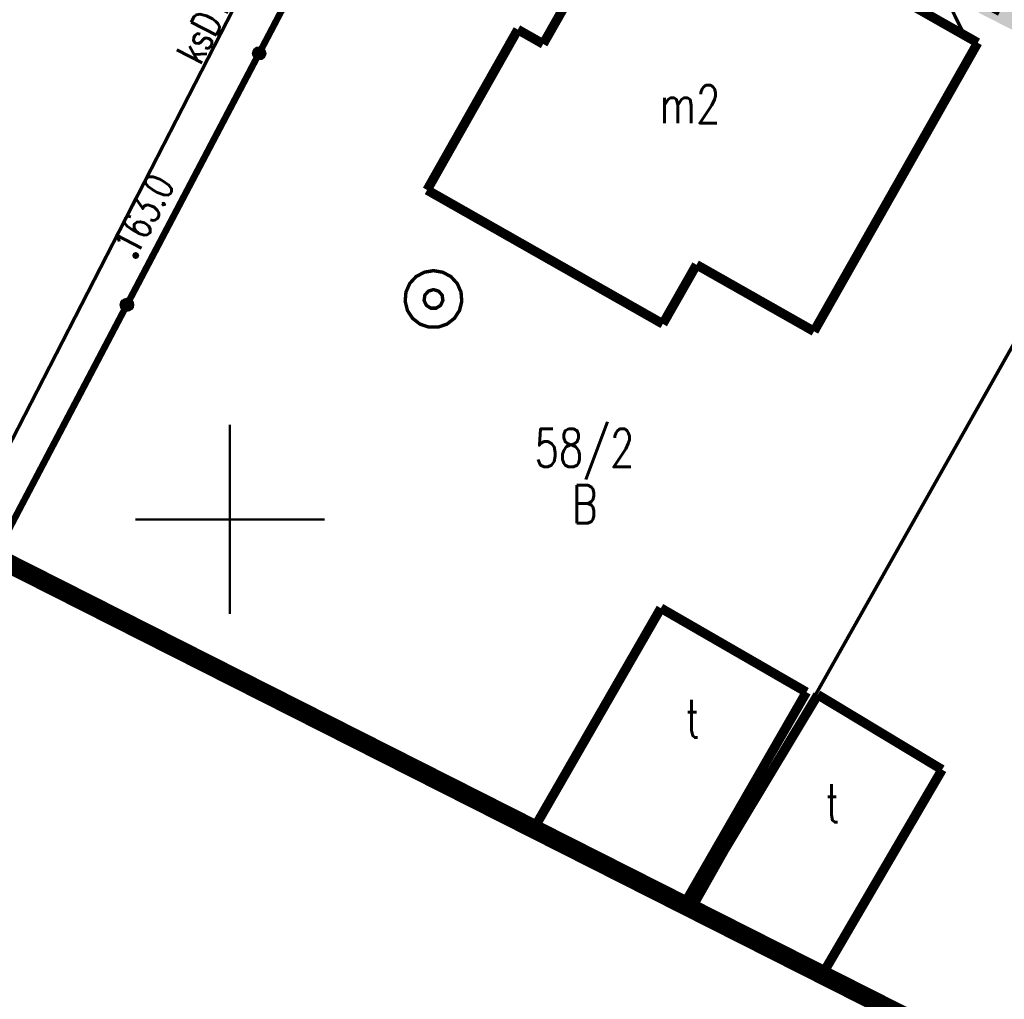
# Model space of a CAD drawing. Extents: x 0 to 7432618, y -40 to 5712028.
# Tile 12 of 165: x 7430394 to 7430420, y 5711637 to 5711663. Entities that reach past the tile are written whole.
import ezdxf
from ezdxf.enums import TextEntityAlignment as Align

# ---------------------------------------------------------------- set-up
doc = ezdxf.new("R2010")
doc.units = 0
doc.header["$MEASUREMENT"] = 0
doc.linetypes.add('0', pattern=[1.5, 1, -0.5])
doc.linetypes.add('3901', pattern=[0])
for name, color, linetype in [('Dzialki', 7, 'Continuous'), ('EGBB_E_T_0', 7, 'Continuous'), ('EGBB_L_0', 7, 'Continuous'), ('Numery_dzialek', 7, 'Continuous'), ('OTO_L_0', 7, 'Continuous'), ('OTR_T_1', 7, 'Continuous'), ('P_SUTP_L_0', 7, 'Continuous'), ('SUKP_E_T_0', 7, 'Continuous'), ('SUKP_L_0', 7, 'Continuous'), ('SUW_T_3', 7, 'Continuous'), ('Uzytki', 7, 'Continuous'), ('zakres', 7, 'Continuous')]:
    doc.layers.add(name, color=color, linetype=linetype)
doc.layers.add('woda przyłącze', color=140, linetype='Continuous', lineweight=50)
doc.layers.add('woda sieć', color=150, linetype='Continuous', lineweight=70)
doc.styles.add('25', font='GOTHIC.TTF', dxfattribs={"oblique": 8, "height": 0.35})
doc.styles.add('STYL_ARIAL', font='simplex', dxfattribs={"width": 0.75, "oblique": 0.1})

msp = doc.modelspace()

# ---------------------------------------------------------------- hatches: boundary and pattern name
at = {"layer": 'woda sieć', "linetype": 'ByBlock'}
msp.add_hatch(color=256, dxfattribs=at).paths.add_polyline_path([(7430424.265, 5711663.48), (7430420.732, 5711665.28), (7430419.761, 5711663.374), (7430423.294, 5711661.574)])

# ---------------------------------------------------------------- linework, layer by layer
at = {"layer": 'Dzialki', "color": 18, "true_color": 0x000000, "const_width": 0.09}
for points in [[(7430393.798, 5711649.019), (7430408.25, 5711676.4)], [(7430412.253, 5711639.693), (7430427.37, 5711666.45)]]:
    msp.add_lwpolyline(points, dxfattribs=at)
at = {"layer": 'EGBB_L_0', "color": 18, "true_color": 0x000000, "const_width": 0.25}
for points in [[(7430419.743, 5711662.578), (7430410.417, 5711667.869)], [(7430409.261, 5711664.288), (7430408.272, 5711662.546)], [(7430407.602, 5711662.926), (7430405.206, 5711658.693)], [(7430408.272, 5711662.546), (7430407.602, 5711662.926)], [(7430415.421, 5711654.963), (7430419.743, 5711662.578)], [(7430405.206, 5711658.693), (7430411.43, 5711655.159)], [(7430411.43, 5711655.159), (7430412.319, 5711656.72)], [(7430412.319, 5711656.72), (7430415.421, 5711654.963)], [(7430411.378, 5711647.658), (7430408.021, 5711641.832)], [(7430415.221, 5711645.442), (7430411.378, 5711647.658)], [(7430411.986, 5711639.828), (7430415.221, 5711645.442)], [(7430415.521, 5711645.373), (7430412.138, 5711639.751)], [(7430418.803, 5711643.396), (7430415.521, 5711645.373)], [(7430415.636, 5711637.983), (7430418.803, 5711643.396)]]:
    msp.add_lwpolyline(points, dxfattribs=at)
at = {"layer": 'OTO_L_0', "color": 18, "linetype": '3901', "true_color": 0x000000, "const_width": 0.175}
msp.add_lwpolyline([(7430393.79, 5711649.023), (7430408.258, 5711676.531)], dxfattribs=at)
at = {"layer": 'OTO_L_0', "color": 18, "true_color": 0x000000}
for centre, radius in [((7430400.773, 5711662.299), 0.175), ((7430400.773, 5711662.299), 0.158), ((7430400.773, 5711662.299), 0.14), ((7430400.773, 5711662.299), 0.122), ((7430400.773, 5711662.299), 0.105), ((7430400.773, 5711662.299), 0.0875), ((7430400.773, 5711662.299), 0.07), ((7430400.773, 5711662.299), 0.0525), ((7430400.773, 5711662.299), 0.035), ((7430397.282, 5711655.661), 0.175), ((7430397.282, 5711655.661), 0.158), ((7430397.282, 5711655.661), 0.14), ((7430397.282, 5711655.661), 0.122), ((7430397.282, 5711655.661), 0.105), ((7430397.282, 5711655.661), 0.0875), ((7430397.282, 5711655.661), 0.07), ((7430397.282, 5711655.661), 0.0525), ((7430397.282, 5711655.661), 0.035)]:
    msp.add_circle(centre, radius, dxfattribs=at)
at = {"layer": 'OTR_T_1', "color": 18, "true_color": 0x000000, "const_width": 0.09}
msp.add_lwpolyline([(7430397.515, 5711657.008), (7430397.547, 5711656.995), (7430397.56, 5711656.963), (7430397.547, 5711656.932), (7430397.515, 5711656.918), (7430397.483, 5711656.932), (7430397.47, 5711656.963), (7430397.483, 5711656.995), (7430397.515, 5711657.008)], dxfattribs=at)
at = {"layer": 'P_SUTP_L_0', "color": 30, "linetype": '0', "true_color": 0xff9100, "const_width": 0.09}
msp.add_lwpolyline([(7430413.71, 5711674.36), (7430419.391, 5711662.778)], dxfattribs=at)
at = {"layer": 'SUKP_L_0', "color": 36, "true_color": 0x803300, "const_width": 0.09}
msp.add_lwpolyline([(7430406.645, 5711676.225), (7430392.901, 5711649.473)], dxfattribs=at)
at = {"layer": 'SUW_T_3', "color": 5, "true_color": 0x0000ff, "const_width": 0.09}
for points in [[(7430405.375, 5711656.564), (7430405.619, 5711656.523), (7430405.836, 5711656.406), (7430406.003, 5711656.224), (7430406.102, 5711655.998), (7430406.122, 5711655.752), (7430406.062, 5711655.513), (7430405.927, 5711655.306), (7430405.732, 5711655.154), (7430405.498, 5711655.074), (7430405.252, 5711655.074), (7430405.018, 5711655.154), (7430404.823, 5711655.306), (7430404.688, 5711655.513), (7430404.628, 5711655.752), (7430404.648, 5711655.998), (7430404.747, 5711656.224), (7430404.914, 5711656.406), (7430405.132, 5711656.523), (7430405.375, 5711656.564)], [(7430405.375, 5711656.064), (7430405.51, 5711656.024), (7430405.603, 5711655.918), (7430405.623, 5711655.778), (7430405.564, 5711655.65), (7430405.446, 5711655.574), (7430405.305, 5711655.574), (7430405.186, 5711655.65), (7430405.128, 5711655.778), (7430405.148, 5711655.918), (7430405.24, 5711656.024), (7430405.375, 5711656.064)]]:
    msp.add_lwpolyline(points, dxfattribs=at)
at = {"layer": 'zakres', "color": 18, "linetype": '0', "true_color": 0x000000, "const_width": 0.5}
msp.add_lwpolyline([(7430373.949, 5711738.752), (7430343.264, 5711674.558), (7430724.141, 5711482.075), (7430757.406, 5711547.147), (7430373.949, 5711738.752)], dxfattribs=at)
at = {"layer": 'zakres', "color": 18, "true_color": 0x000000, "const_width": 0.065}
for points in [[(7430400, 5711647.5), (7430400, 5711652.5)], [(7430397.5, 5711650), (7430402.5, 5711650)]]:
    msp.add_lwpolyline(points, dxfattribs=at)
at = {"layer": 'zakres', "color": 18, "true_color": 0x000000}
msp.add_point((7430400, 5711650), dxfattribs=at)

# ---------------------------------------------------------------- texts
at = {"layer": 'EGBB_E_T_0', "color": 18, "true_color": 0x000000, "style": 'STYL_ARIAL', "width": 0.75}
for s, p in [('m2', (7430412.148, 5711660.958)), ('t', (7430412.218, 5711644.742)), ('t', (7430415.913, 5711642.509))]:
    msp.add_text(s, height=1, dxfattribs=at).set_placement(p, align=Align.MIDDLE_CENTER)
at = {"layer": 'Numery_dzialek', "color": 18, "true_color": 0x000000, "style": 'STYL_ARIAL', "width": 0.75}
msp.add_text('58/2', height=1, dxfattribs=at).set_placement((7430408.044, 5711652.387), align=Align.TOP_LEFT)
at = {"layer": 'OTR_T_1', "color": 18, "true_color": 0x000000, "style": 'STYL_ARIAL', "width": 0.75}
msp.add_text('163.0', height=0.75, rotation=62.1744, dxfattribs=at).set_placement((7430396.884, 5711657.27), align=Align.TOP_LEFT)
at = {"layer": 'SUKP_E_T_0', "color": 36, "true_color": 0x803300, "style": 'STYL_ARIAL', "width": 0.75}
msp.add_text('ksD150', height=0.75, rotation=62.8077, dxfattribs=at).set_placement((7430399.525, 5711663.367), align=Align.MIDDLE_CENTER)
at = {"layer": 'Uzytki', "color": 96, "true_color": 0x008000, "style": 'STYL_ARIAL', "width": 0.75}
msp.add_text('B', height=1, dxfattribs=at).set_placement((7430409.369, 5711649.599), align=Align.BOTTOM_CENTER)
at = {"layer": 'woda przyłącze', "color": 0, "insert": (7430420.707, 5711664.917), "char_height": 1.26, "attachment_point": 1, "rotation": 333, "style": '25'}
msp.add_mtext_dynamic_manual_height_columns('\\fCentury Gothic|b1|i0;\\Q-1;p3.3', width=15.63873, gutter_width=5, heights=[0], dxfattribs=at)

doc.saveas('drawing.dxf')
